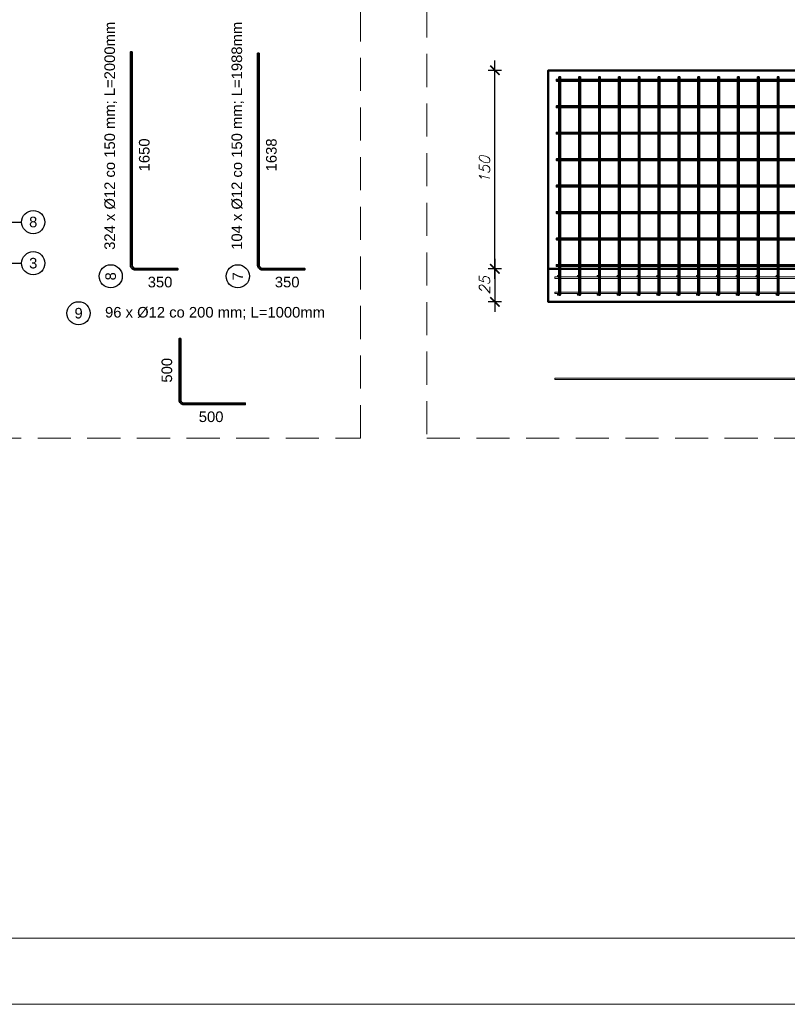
# Model space of a CAD drawing. Header units: millimetres. Extents: x 1814 to 94182, y 11562 to 49454.
# Tile 32 of 143: x 13490 to 14070, y 11562 to 12306. Entities that reach past the tile are written whole.
import ezdxf

# ---------------------------------------------------------------- set-up
doc = ezdxf.new("R2010")
doc.units = ezdxf.units.MM
doc.linetypes.add('DASHED', pattern=[0.75, 0.5, -0.25])
doc.layers.add('odnośnik', color=140, linetype='Continuous')
doc.layers.add('opis', color=50, linetype='Continuous')
doc.layers.add('pomoc', color=210, linetype='Continuous', lineweight=9, plot=False)
for name, color, linetype, lineweight in [('ramka', 84, 'Continuous', 15), ('widok 0.35', 22, 'Continuous', 35), ('wymiar', 135, 'Continuous', 9), ('zbrojenie', 123, 'Continuous', 9), ('ściany', 7, 'Continuous', 50)]:
    doc.layers.add(name, color=color, linetype=linetype, lineweight=lineweight)
doc.styles.add('Opisowy', font='arial.ttf')
doc.styles.get("Standard").update_dxf_attribs({"font": 'arial.ttf'})
doc.styles.add('WYMIARY', font='simplex.shx', dxfattribs={"oblique": 15})
doc.dimstyles.new('1-50', dxfattribs={"dimscale": 50, "dimtxt": 0.16, "dimasz": 0.2, "dimexe": 0.1, "dimexo": 0.1, "dimgap": 0.075, "dimtad": 1, "dimdec": 1, "dimrnd": 0.1, "dimzin": 9, "dimtxsty": 'WYMIARY', "dimblk": 'ARCHTICK', "dimcen": 0.2, "dimdle": 0.15, "dimadec": 1, "dimazin": 1, "dimtfac": 1, "dimtdec": 1, "dimtix": 1, "dimtmove": 2, "dimatfit": 3, "dimldrblk": 'ARCHTICK', "dimfxl": 0, "dimarcsym": 0})
doc.dimstyles.new('skala 1-100', dxfattribs={"dimtxt": 16, "dimasz": 1, "dimexe": 1.25, "dimexo": 0.625, "dimgap": 5, "dimtad": 1, "dimdec": 1, "dimrnd": 0.1, "dimdsep": 46, "dimtxsty": 'Standard', "dimblk": 'strzałka', "dimcen": -5, "dimse1": 1, "dimse2": 1, "dimazin": 0, "dimtfac": 1, "dimtdec": 1, "dimtix": 1, "dimtmove": 1, "dimatfit": 3, "dimfxl": 0, "dimtolj": 1, "dimarcsym": 0})

# ---------------------------------------------------------------- blocks, each defined once
blk = doc.blocks.new('_ARCHTICK')
at = {"color": 0, "linetype": 'ByBlock', "lineweight": -2}
blk.add_solid([(0.398, 0.309), (0.309, 0.398), (-0.309, -0.398), (-0.398, -0.309)], dxfattribs=at)
blk = doc.blocks.new('*D3316')
at = {"layer": 'Defpoints', "color": 0}
for p in [(13889.8, 12117.56), (13849.48, 12092.56), (13889.8, 12092.56)]:
    blk.add_point(p, dxfattribs=at)
at = {"layer": 'wymiar', "color": 0, "lineweight": -2}
for p, q in [((13849.48, 12125.06), (13849.48, 12085.06)), ((13854.48, 12117.56), (13844.48, 12117.56)), ((13854.48, 12092.56), (13844.48, 12092.56))]:
    blk.add_line(p, q, dxfattribs=at)
at = {"layer": 'wymiar', "color": 0, "lineweight": -2, "xscale": 10, "yscale": 10, "zscale": 10}
for p, rotation in [((13849.48, 12117.56), 90), ((13849.48, 12092.56), 270)]:
    blk.add_blockref('_ARCHTICK', p, dxfattribs=dict(at, rotation=rotation))
at = {"layer": 'wymiar', "color": 0, "insert": (13841.73, 12105.06), "char_height": 8, "attachment_point": 5, "rotation": 90, "style": 'WYMIARY'}
blk.add_mtext('25', dxfattribs=at)
blk = doc.blocks.new('*D3315')
at = {"layer": 'Defpoints', "color": 0}
for p in [(13849.48, 12267.56), (13889.8, 12267.56), (13889.8, 12117.56)]:
    blk.add_point(p, dxfattribs=at)
at = {"layer": 'wymiar', "color": 0, "lineweight": -2}
for p, q in [((13849.48, 12110.06), (13849.48, 12275.06)), ((13854.48, 12267.56), (13844.48, 12267.56)), ((13854.48, 12117.56), (13844.48, 12117.56))]:
    blk.add_line(p, q, dxfattribs=at)
at = {"layer": 'wymiar', "color": 0, "lineweight": -2, "xscale": 10, "yscale": 10, "zscale": 10}
for p, rotation in [((13849.48, 12267.56), 90), ((13849.48, 12117.56), 270)]:
    blk.add_blockref('_ARCHTICK', p, dxfattribs=dict(at, rotation=rotation))
at = {"layer": 'wymiar', "color": 0, "insert": (13841.73, 12192.56), "char_height": 8, "attachment_point": 5, "rotation": 90, "style": 'WYMIARY'}
blk.add_mtext('150', dxfattribs=at)
blk = doc.blocks.new('strzałka')
for p, q in [((0, 9), (0, -9)), ((-9, 0), (9, 0))]:
    blk.add_line(p, q)
at = {"const_width": 1}
blk.add_lwpolyline([(-4.243, -4.243), (4.243, 4.243)], dxfattribs=at)

msp = doc.modelspace()

# ---------------------------------------------------------------- hatches: boundary and pattern name
at = {"layer": 'widok 0.35'}
h = msp.add_hatch(color=256, dxfattribs=at)
h.dxf.hatch_style = 1
h.paths.add_polyline_path([(13897.902, 12098.158, 1), (13899.102, 12098.158, 1)])
h = msp.add_hatch(color=256, dxfattribs=at)
h.dxf.hatch_style = 1
h.paths.add_polyline_path([(13912.902, 12098.158, 1), (13914.102, 12098.158, 1)])
h = msp.add_hatch(color=256, dxfattribs=at)
h.dxf.hatch_style = 1
h.paths.add_polyline_path([(13927.902, 12098.158, 1), (13929.102, 12098.158, 1)])
h = msp.add_hatch(color=256, dxfattribs=at)
h.dxf.hatch_style = 1
h.paths.add_polyline_path([(13942.902, 12098.158, 1), (13944.102, 12098.158, 1)])
h = msp.add_hatch(color=256, dxfattribs=at)
h.dxf.hatch_style = 1
h.paths.add_polyline_path([(13957.902, 12098.158, 1), (13959.102, 12098.158, 1)])
h = msp.add_hatch(color=256, dxfattribs=at)
h.dxf.hatch_style = 1
h.paths.add_polyline_path([(13972.902, 12098.158, 1), (13974.102, 12098.158, 1)])
h = msp.add_hatch(color=256, dxfattribs=at)
h.dxf.hatch_style = 1
h.paths.add_polyline_path([(13987.902, 12098.158, 1), (13989.102, 12098.158, 1)])
h = msp.add_hatch(color=256, dxfattribs=at)
h.dxf.hatch_style = 1
h.paths.add_polyline_path([(14002.902, 12098.158, 1), (14004.102, 12098.158, 1)])
h = msp.add_hatch(color=256, dxfattribs=at)
h.dxf.hatch_style = 1
h.paths.add_polyline_path([(14017.902, 12098.158, 1), (14019.102, 12098.158, 1)])
h = msp.add_hatch(color=256, dxfattribs=at)
h.dxf.hatch_style = 1
h.paths.add_polyline_path([(14032.902, 12098.158, 1), (14034.102, 12098.158, 1)])
h = msp.add_hatch(color=256, dxfattribs=at)
h.dxf.hatch_style = 1
h.paths.add_polyline_path([(14047.902, 12098.158, 1), (14049.102, 12098.158, 1)])
h = msp.add_hatch(color=256, dxfattribs=at)
h.dxf.hatch_style = 1
h.paths.add_polyline_path([(14062.902, 12098.158, 1), (14064.102, 12098.158, 1)])
at = {"layer": 'zbrojenie'}
h = msp.add_hatch(color=256, dxfattribs=at)
h.dxf.hatch_style = 1
h.paths.add_polyline_path([(13897.902, 12111.958, -1), (13896.702, 12111.958, -1)])
h = msp.add_hatch(color=256, dxfattribs=at)
h.dxf.hatch_style = 1
h.paths.add_polyline_path([(13912.902, 12111.958, -1), (13911.702, 12111.958, -1)])
h = msp.add_hatch(color=256, dxfattribs=at)
h.dxf.hatch_style = 1
h.paths.add_polyline_path([(13927.902, 12111.958, -1), (13926.702, 12111.958, -1)])
h = msp.add_hatch(color=256, dxfattribs=at)
h.dxf.hatch_style = 1
h.paths.add_polyline_path([(13942.902, 12111.958, -1), (13941.702, 12111.958, -1)])
h = msp.add_hatch(color=256, dxfattribs=at)
h.dxf.hatch_style = 1
h.paths.add_polyline_path([(13957.902, 12111.958, -1), (13956.702, 12111.958, -1)])
h = msp.add_hatch(color=256, dxfattribs=at)
h.dxf.hatch_style = 1
h.paths.add_polyline_path([(13972.902, 12111.958, -1), (13971.702, 12111.958, -1)])
h = msp.add_hatch(color=256, dxfattribs=at)
h.dxf.hatch_style = 1
h.paths.add_polyline_path([(13987.902, 12111.958, -1), (13986.702, 12111.958, -1)])
h = msp.add_hatch(color=256, dxfattribs=at)
h.dxf.hatch_style = 1
h.paths.add_polyline_path([(14002.902, 12111.958, -1), (14001.702, 12111.958, -1)])
h = msp.add_hatch(color=256, dxfattribs=at)
h.dxf.hatch_style = 1
h.paths.add_polyline_path([(14017.902, 12111.958, -1), (14016.702, 12111.958, -1)])
h = msp.add_hatch(color=256, dxfattribs=at)
h.dxf.hatch_style = 1
h.paths.add_polyline_path([(14032.902, 12111.958, -1), (14031.702, 12111.958, -1)])
h = msp.add_hatch(color=256, dxfattribs=at)
h.dxf.hatch_style = 1
h.paths.add_polyline_path([(14047.902, 12111.958, -1), (14046.702, 12111.958, -1)])
h = msp.add_hatch(color=256, dxfattribs=at)
h.dxf.hatch_style = 1
h.paths.add_polyline_path([(14062.902, 12111.958, -1), (14061.702, 12111.958, -1)])
h = msp.add_hatch(color=256, dxfattribs=at)
h.dxf.hatch_style = 1
h.paths.add_polyline_path([(13897.902, 12098.158, 1), (13896.702, 12098.158, 1)])
h = msp.add_hatch(color=256, dxfattribs=at)
h.dxf.hatch_style = 1
h.paths.add_polyline_path([(13912.902, 12098.158, 1), (13911.702, 12098.158, 1)])
h = msp.add_hatch(color=256, dxfattribs=at)
h.dxf.hatch_style = 1
h.paths.add_polyline_path([(13927.902, 12098.158, 1), (13926.702, 12098.158, 1)])
h = msp.add_hatch(color=256, dxfattribs=at)
h.dxf.hatch_style = 1
h.paths.add_polyline_path([(13942.902, 12098.158, 1), (13941.702, 12098.158, 1)])
h = msp.add_hatch(color=256, dxfattribs=at)
h.dxf.hatch_style = 1
h.paths.add_polyline_path([(13957.902, 12098.158, 1), (13956.702, 12098.158, 1)])
h = msp.add_hatch(color=256, dxfattribs=at)
h.dxf.hatch_style = 1
h.paths.add_polyline_path([(13972.902, 12098.158, 1), (13971.702, 12098.158, 1)])
h = msp.add_hatch(color=256, dxfattribs=at)
h.dxf.hatch_style = 1
h.paths.add_polyline_path([(13987.902, 12098.158, 1), (13986.702, 12098.158, 1)])
h = msp.add_hatch(color=256, dxfattribs=at)
h.dxf.hatch_style = 1
h.paths.add_polyline_path([(14002.902, 12098.158, 1), (14001.702, 12098.158, 1)])
h = msp.add_hatch(color=256, dxfattribs=at)
h.dxf.hatch_style = 1
h.paths.add_polyline_path([(14017.902, 12098.158, 1), (14016.702, 12098.158, 1)])
h = msp.add_hatch(color=256, dxfattribs=at)
h.dxf.hatch_style = 1
h.paths.add_polyline_path([(14032.902, 12098.158, 1), (14031.702, 12098.158, 1)])
h = msp.add_hatch(color=256, dxfattribs=at)
h.dxf.hatch_style = 1
h.paths.add_polyline_path([(14047.902, 12098.158, 1), (14046.702, 12098.158, 1)])
h = msp.add_hatch(color=256, dxfattribs=at)
h.dxf.hatch_style = 1
h.paths.add_polyline_path([(14062.902, 12098.158, 1), (14061.702, 12098.158, 1)])

# ---------------------------------------------------------------- linework, layer by layer
at = {"layer": 'odnośnik'}
for centre in [(13500.683, 12152.849), (13500.683, 12121.754), (13559.222, 12111.864), (13655.253, 12111.864), (13534.955, 12083.945)]:
    msp.add_circle(centre, 8.75, dxfattribs=at)
at = {"layer": 'pomoc'}
msp.add_lwpolyline([(10996.286, 13046.57), (15496.286, 13046.57), (15496.286, 11561.57), (10996.286, 11561.57)], close=True, dxfattribs=at)
at = {"layer": 'ramka', "linetype": 'Continuous'}
msp.add_line((15446.286, 11611.57), (10996.286, 11611.57), dxfattribs=at)
at = {"layer": 'ramka', "linetype": 'DASHED', "ltscale": 50}
for points in [[(12154.072, 11989.457), (13748.072, 11989.457), (13748.072, 12917.436), (12154.072, 12917.436)], [(13798.072, 11989.457), (14982.072, 11989.457), (14982.072, 12917.436), (13798.072, 12917.436)]]:
    msp.add_lwpolyline(points, close=True, dxfattribs=at)
at = {"layer": 'widok 0.35'}
for points in [[(13575.422, 12281.653), (13574.222, 12281.653), (13574.222, 12120.253, 0.4142136), (13577.822, 12116.653), (13609.822, 12116.653), (13609.822, 12117.853), (13577.822, 12117.853, -0.4142136), (13575.422, 12120.253)], [(13671.453, 12280.453), (13670.253, 12280.453), (13670.253, 12120.253, 0.4142136), (13673.853, 12116.653), (13705.853, 12116.653), (13705.853, 12117.853), (13673.853, 12117.853, -0.4142136), (13671.453, 12120.253)], [(13612.093, 12064.847), (13610.893, 12064.847), (13610.893, 12018.447, 0.4142136), (13614.493, 12014.847), (13660.893, 12014.847), (13660.893, 12016.047), (13614.493, 12016.047, -0.4142136), (13612.093, 12018.447)]]:
    msp.add_lwpolyline(points, format="xyb", close=True, dxfattribs=at)
for points in [[(14694.802, 12260.658), (14694.802, 12259.458), (13896.002, 12259.458), (13896.002, 12260.658)], [(13899.102, 12098.158), (13897.902, 12098.158), (13897.902, 12262.558), (13899.102, 12262.558)], [(13914.102, 12098.158), (13912.902, 12098.158), (13912.902, 12262.558), (13914.102, 12262.558)], [(13929.102, 12098.158), (13927.902, 12098.158), (13927.902, 12262.558), (13929.102, 12262.558)], [(13944.102, 12098.158), (13942.902, 12098.158), (13942.902, 12262.558), (13944.102, 12262.558)], [(13959.102, 12098.158), (13957.902, 12098.158), (13957.902, 12262.558), (13959.102, 12262.558)], [(13974.102, 12098.158), (13972.902, 12098.158), (13972.902, 12262.558), (13974.102, 12262.558)], [(13989.102, 12098.158), (13987.902, 12098.158), (13987.902, 12262.558), (13989.102, 12262.558)], [(14004.102, 12098.158), (14002.902, 12098.158), (14002.902, 12262.558), (14004.102, 12262.558)], [(14019.102, 12098.158), (14017.902, 12098.158), (14017.902, 12262.558), (14019.102, 12262.558)], [(14034.102, 12098.158), (14032.902, 12098.158), (14032.902, 12262.558), (14034.102, 12262.558)], [(14049.102, 12098.158), (14047.902, 12098.158), (14047.902, 12262.558), (14049.102, 12262.558)], [(14064.102, 12098.158), (14062.902, 12098.158), (14062.902, 12262.558), (14064.102, 12262.558)], [(14694.802, 12240.658), (14694.802, 12239.458), (13896.002, 12239.458), (13896.002, 12240.658)], [(14694.802, 12220.658), (14694.802, 12219.458), (13896.002, 12219.458), (13896.002, 12220.658)], [(14694.802, 12200.658), (14694.802, 12199.458), (13896.002, 12199.458), (13896.002, 12200.658)], [(14694.802, 12180.658), (14694.802, 12179.458), (13896.002, 12179.458), (13896.002, 12180.658)], [(14694.802, 12160.658), (14694.802, 12159.458), (13896.002, 12159.458), (13896.002, 12160.658)], [(14694.802, 12140.658), (14694.802, 12139.458), (13896.002, 12139.458), (13896.002, 12140.658)], [(14694.802, 12120.658), (14694.802, 12119.458), (13896.002, 12119.458), (13896.002, 12120.658)]]:
    msp.add_lwpolyline(points, close=True, dxfattribs=at)
for centre in [(13898.502, 12098.158), (13913.502, 12098.158), (13928.502, 12098.158), (13943.502, 12098.158), (13958.502, 12098.158), (13973.502, 12098.158), (13988.502, 12098.158), (14003.502, 12098.158), (14018.502, 12098.158), (14033.502, 12098.158), (14048.502, 12098.158), (14063.502, 12098.158)]:
    msp.add_circle(centre, 0.6, dxfattribs=at)
at = {"layer": 'zbrojenie'}
for points in [[(13894.802, 12110.158), (13894.802, 12111.358), (14694.802, 12111.358), (14694.802, 12110.158), (13894.802, 12110.158)], [(13894.802, 12099.958), (13894.802, 12098.758), (14694.802, 12098.758), (14694.802, 12099.958), (13894.802, 12099.958)], [(13894.802, 12034.958), (13894.802, 12033.758), (14694.802, 12033.758), (14694.802, 12034.958), (13894.802, 12034.958)]]:
    msp.add_lwpolyline(points, dxfattribs=at)
for centre in [(13897.302, 12111.958), (13912.302, 12111.958), (13927.302, 12111.958), (13942.302, 12111.958), (13957.302, 12111.958), (13972.302, 12111.958), (13987.302, 12111.958), (14002.302, 12111.958), (14017.302, 12111.958), (14032.302, 12111.958), (14047.302, 12111.958), (14062.302, 12111.958), (13897.302, 12098.158), (13912.302, 12098.158), (13927.302, 12098.158), (13942.302, 12098.158), (13957.302, 12098.158), (13972.302, 12098.158), (13987.302, 12098.158), (14002.302, 12098.158), (14017.302, 12098.158), (14032.302, 12098.158), (14047.302, 12098.158), (14062.302, 12098.158)]:
    msp.add_circle(centre, 0.6, dxfattribs=at)
at = {"layer": 'ściany'}
for points in [[(14699.802, 12117.558), (14699.802, 12267.558), (13889.802, 12267.558), (13889.802, 12117.558)], [(14699.802, 12092.558), (14699.802, 12117.558), (13889.802, 12117.558), (13889.802, 12092.558)]]:
    msp.add_lwpolyline(points, close=True, dxfattribs=at)

# ---------------------------------------------------------------- texts
at = {"layer": 'opis', "char_height": 8, "rotation": 90, "style": 'Opisowy'}
for s, width, insert, attachment_point in [('324 x Ø12 co 150 mm; L=2000mm', 195.56748, (13559.222, 12131.864), 4), ('104 x Ø12 co 150 mm; L=1988mm', 195.56748, (13655.253, 12131.864), 4), ('1650', 56.37214, (13584.624, 12203.643), 5), ('1638', 56.37214, (13680.654, 12203.643), 5), ('8', 17.26219, (13559.224, 12111.862), 5), ('7', 17.26219, (13655.254, 12111.862), 5), ('500', 56.37214, (13601.692, 12040.838), 5)]:
    msp.add_mtext_dynamic_manual_height_columns(s, width=width, gutter_width=20, heights=[8.766], dxfattribs=dict(at, insert=insert, attachment_point=attachment_point))
at = {"layer": 'opis', "char_height": 8, "style": 'Opisowy'}
for s, width, insert, attachment_point in [('8', 17.26219, (13500.682, 12152.848), 5), ('3', 17.26219, (13500.682, 12121.752), 5), ('350', 56.37214, (13596.512, 12107.452), 5), ('350', 56.37214, (13692.543, 12107.452), 5), ('9', 17.26219, (13534.953, 12083.944), 5), ('96 x Ø12 co 200 mm; L=1000mm', 195.56748, (13554.955, 12083.945), 4), ('500', 56.37214, (13635.094, 12005.645), 5)]:
    msp.add_mtext_dynamic_manual_height_columns(s, width=width, gutter_width=20, heights=[8.766], dxfattribs=dict(at, insert=insert, attachment_point=attachment_point))

# ---------------------------------------------------------------- dimensions: what is measured, and where the dimension line sits
at = {"layer": 'wymiar'}
dim = msp.add_linear_dim(base=(13849.476, 12267.558), p1=(13889.802, 12117.558), p2=(13889.802, 12267.558), angle=90, dimstyle='1-50', override={"dimtfill": 1}, dxfattribs=at)
dim.commit()
dim.dimension.update_dxf_attribs({"geometry": '*D3315', "text_midpoint": (13841.726, 12192.558)})
dim = msp.add_linear_dim(base=(13849.476, 12092.558), p1=(13889.802, 12117.558), p2=(13889.802, 12092.558), angle=90, dimstyle='1-50', dxfattribs=at)
dim.commit()
dim.dimension.update_dxf_attribs({"geometry": '*D3316', "text_midpoint": (13841.726, 12105.058)})

# ---------------------------------------------------------------- leaders
at = {"layer": 'odnośnik', "ltscale": 0.5}
for points in [[(13457.102, 12161.154), (13476.933, 12152.849), (13491.933, 12152.849)], [(13459.602, 12130.058), (13476.933, 12121.754), (13491.933, 12121.754)]]:
    msp.add_leader(points, dimstyle='skala 1-100', override={"dimasz": 8, "dimtad": 0}, dxfattribs=at)

doc.saveas('drawing.dxf')
